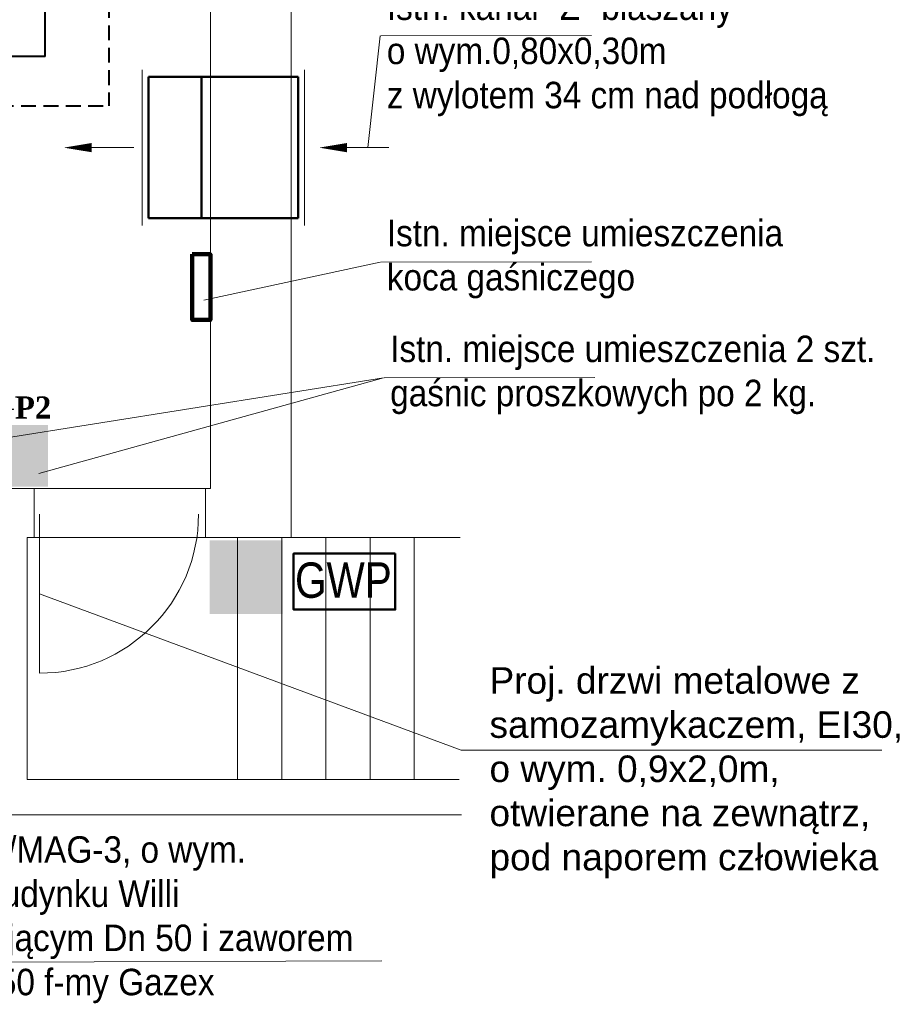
# Model space of a CAD drawing. Header units: millimetres. Extents: x -26820 to -12632, y -5851 to 1958.
# Tile 36 of 95: x -18071 to -17582, y -857 to -299. Entities that reach past the tile are written whole.
import ezdxf
from ezdxf.enums import TextEntityAlignment as Align

# ---------------------------------------------------------------- set-up
doc = ezdxf.new("R2010")
doc.units = ezdxf.units.MM
doc.linetypes.add('DASHED', pattern=[181.05, 120.7, -60.35])
for name, color, linetype, lineweight in [('__PROTECT_GAŚNICA', 10, 'Continuous', 100), ('A-INW-SC', 30, 'Continuous', 13), ('INST_OPIS', 220, 'Continuous', 30), ('SAN_Przewody powrotne CO na rzucie', 104, 'Continuous', 40), ('URZĄDZENIA', 30, 'Continuous', 35), ('ściany', 84, 'Continuous', 35)]:
    doc.layers.add(name, color=color, linetype=linetype, lineweight=lineweight)
doc.layers.add('__PROTECT_ZNAKI_DODATKOWE', color=10, linetype='Continuous')
doc.styles.add('_PROTECT_2', font='timesbd.ttf')
doc.styles.add('opis_szachtow', font='ARIALN.TTF')
doc.styles.get("Standard").update_dxf_attribs({"font": 'arial.ttf'})

# ---------------------------------------------------------------- blocks, each defined once
blk = doc.blocks.new('__PROTECT_ZNAKI_ROP')
at = {"layer": '__PROTECT_ZNAKI_DODATKOWE'}
h = blk.add_hatch(color=256, dxfattribs=at)
h.paths.add_polyline_path([(-41.22724189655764, -42.19673121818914), (41.23290655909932, -42.19673121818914), (41.23290655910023, 41.29752750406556), (-41.22724189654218, 41.29752750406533)])
h.paths.add_polyline_path([(-37.47905333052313, 37.50233392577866), (37.48471799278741, 37.50233392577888), (37.48471799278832, -38.40153763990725), (-37.47905333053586, -38.40153763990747)], flags=16)
for points in [[(-37.47905333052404, 37.50233392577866), (-37.47905333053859, -38.4015376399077), (37.4847179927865, -38.40153763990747), (37.48471799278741, 37.50233392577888)], [(-11.32583344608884, -0.4496018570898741, 1), (11.33149810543, -0.4496018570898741, 1)]]:
    blk.add_hatch(color=255, dxfattribs=at).paths.add_polyline_path(points)
h = blk.add_hatch(color=256, dxfattribs=at)
h.paths.add_polyline_path([(-29.59958165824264, -0.4496018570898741, 1), (29.60524631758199, -0.4496018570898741, 1)])
h.paths.add_polyline_path([(11.33149810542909, -0.4496018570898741, -1), (-11.32583344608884, -0.4496018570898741, -1)], flags=16)
blk = doc.blocks.new('__PROTECT_GASNICA_V2')
at = {"layer": '__PROTECT_GAŚNICA'}
h = blk.add_hatch(color=256, dxfattribs=at)
h.paths.add_polyline_path([(48.74384883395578, 50.63816465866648), (-51.25615116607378, 50.63816465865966), (-51.25615116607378, -49.36183534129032), (48.74384883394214, -49.36183534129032)])
edge = h.paths.add_edge_path(flags=16)
edge.add_line((16.14061103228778, 26.77897748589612), (16.14061103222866, -48.46948643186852))
edge.add_line((16.14061103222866, -48.46948643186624), (-18.61910846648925, -48.46948643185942))
edge.add_line((-18.61910846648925, -48.46948643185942), (-18.61910846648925, 26.77897748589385))
edge.add_ellipse((-12.9759704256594, 26.77897748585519), major_axis=(-3.990301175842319, 3.990301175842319), ratio=0.9999999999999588, start_angle=-44.9999999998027, end_angle=44.99999999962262, ccw=False)
edge.add_line((-12.97597042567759, 32.42211552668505), (-6.727627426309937, 32.42211552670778))
edge.add_line((-6.72762742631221, 32.42211552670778), (-6.72762742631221, 37.44928026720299))
edge.add_line((-6.72762742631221, 37.44928026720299), (-9.243127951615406, 37.44928026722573))
edge.add_line((-9.243127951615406, 37.44928026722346), (-21.13460899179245, 31.27044348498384))
edge.add_line((-21.13460899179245, 31.27044348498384), (-21.13460899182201, 27.16644981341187))
edge.add_line((-21.13460899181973, 27.16644981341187), (-26.39431207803, 27.1664498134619))
edge.add_line((-26.39431207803, 27.1664498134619), (-26.39431207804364, 37.67778721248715))
edge.add_line((-26.39431207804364, 37.67778721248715), (-9.243127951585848, 46.58957599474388))
edge.add_line((-9.243127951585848, 46.58957599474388), (-6.727627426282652, 46.58957599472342))
edge.add_line((-6.727627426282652, 46.58957599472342), (-6.727627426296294, 49.56017225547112))
edge.add_line((-6.727627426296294, 49.56017225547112), (4.020449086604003, 49.56017225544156))
edge.add_line((4.020449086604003, 49.56017225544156), (4.020449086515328, 46.58957599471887))
edge.add_ellipse((4.020449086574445, 41.79092118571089), major_axis=(6.860469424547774, 4.391391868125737e-13), ratio=0.6994644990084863, start_angle=269.99999999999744, end_angle=449.99999999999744, ccw=False)
edge.add_line((4.02044908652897, 36.9922663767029), (4.020449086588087, 32.42211552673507))
edge.add_line((4.020449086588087, 32.42211552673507), (10.49747299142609, 32.42211552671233))
edge.add_ellipse((10.49747299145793, 26.77897748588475), major_axis=(3.990301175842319, 3.990301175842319), ratio=0.9999999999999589, start_angle=315.0000000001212, end_angle=405.0000000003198, ccw=False)
h = blk.add_hatch(color=255, dxfattribs=at)
edge = h.paths.add_edge_path()
edge.add_ellipse((10.49747299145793, 26.77897748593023), major_axis=(-3.990301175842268, 3.990301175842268), ratio=0.9999999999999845, start_angle=224.9999999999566, end_angle=314.99999999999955, ccw=False)
edge.add_line((16.14061103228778, 26.77897748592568), (16.14061103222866, -48.46948643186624))
edge.add_line((16.14061103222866, -48.46948643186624), (-18.61910846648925, -48.46948643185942))
edge.add_line((-18.61910846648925, -48.46948643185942), (-18.61910846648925, 26.77897748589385))
edge.add_ellipse((-12.9759704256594, 26.77897748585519), major_axis=(-3.990301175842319, 3.990301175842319), ratio=0.9999999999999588, start_angle=-44.9999999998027, end_angle=44.99999999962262, ccw=False)
edge.add_line((-12.97597042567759, 32.42211552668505), (-6.727627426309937, 32.42211552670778))
edge.add_line((-6.72762742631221, 32.42211552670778), (-6.72762742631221, 37.44928026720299))
edge.add_line((-6.72762742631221, 37.44928026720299), (-9.243127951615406, 37.44928026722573))
edge.add_line((-9.243127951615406, 37.44928026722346), (-21.13460899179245, 31.27044348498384))
edge.add_line((-21.13460899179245, 31.27044348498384), (-21.13460899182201, 27.16644981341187))
edge.add_line((-21.13460899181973, 27.16644981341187), (-26.39431207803, 27.1664498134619))
edge.add_line((-26.39431207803, 27.1664498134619), (-26.39431207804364, 37.67778721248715))
edge.add_line((-26.39431207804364, 37.67778721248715), (-9.243127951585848, 46.58957599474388))
edge.add_line((-9.243127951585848, 46.58957599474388), (-6.727627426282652, 46.58957599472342))
edge.add_line((-6.727627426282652, 46.58957599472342), (-6.727627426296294, 49.56017225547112))
edge.add_line((-6.727627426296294, 49.56017225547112), (4.020449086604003, 49.56017225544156))
edge.add_line((4.020449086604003, 49.56017225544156), (4.020449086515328, 46.58957599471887))
edge.add_ellipse((4.020449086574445, 41.79092118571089), major_axis=(6.860469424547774, 4.391391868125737e-13), ratio=0.6994644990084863, start_angle=269.99999999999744, end_angle=449.99999999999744, ccw=False)
edge.add_line((4.02044908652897, 36.9922663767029), (4.020449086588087, 32.42211552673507))
edge.add_line((4.020449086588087, 32.42211552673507), (10.49747299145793, 32.42211552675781))
at = {"layer": '__PROTECT_GAŚNICA', "style": '_PROTECT_2'}
blk.add_attdef('GP4', text='', height=52.88843197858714, dxfattribs=at).set_placement((50.74591438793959, 15.29765491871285), (150.676008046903, 15.29765491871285), align=Align.ALIGNED)

msp = doc.modelspace()

# ---------------------------------------------------------------- linework, layer by layer
at = {"color": 7, "lineweight": 15}
for p, q in [((-17866.99173218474, -308.5536197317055), (-17873.94160367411, -371.8360122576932)), ((-17866.74623996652, -308.5531946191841), (-17747.41492185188, -308.3465516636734)), ((-18006.50679025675, -371.8360122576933), (-18030.27425246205, -371.8360122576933)), ((-17862.05787257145, -371.8360122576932), (-17885.82533477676, -371.8360122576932)), ((-17866.98809219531, -436.7018783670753), (-17966.79103253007, -458.1232460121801)), ((-17866.74623996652, -436.7014595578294), (-17747.41492185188, -436.4948166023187)), ((-17865.08345623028, -502.242710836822), (-18099.38056852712, -539.4675543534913)), ((-17865.08345623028, -502.242710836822), (-18060.19358958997, -556.2966652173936)), ((-17864.84160400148, -502.2422920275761), (-17745.51028588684, -502.0356490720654)), ((-17821.1486874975, -713.0315500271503), (-18059.85312654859, -624.3796531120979)), ((-17583.14443799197, -713.0315500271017), (-17821.1486874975, -713.0315500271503)), ((-18372.37016260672, -833.944367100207), (-17866.14120144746, -832.2029055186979))]:
    msp.add_line(p, q, dxfattribs=at)
for points in [[(-18030.27425246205, -371.8360122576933, 5.249999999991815, 0, 0), (-18046.02425246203, -371.8360122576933, 0, 0, 0)], [(-17885.82533477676, -371.8360122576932, 5.249999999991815, 0, 0), (-17901.57533477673, -371.8360122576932, 0, 0, 0)]]:
    msp.add_lwpolyline(points, format="xyseb", dxfattribs=at)
at = {"layer": 'A-INW-SC', "color": 7}
for p, q in [((-17917.32604794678, 461.4109663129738), (-17917.32604794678, -592.5348568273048)), ((-17963.13159589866, 103.1639877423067), (-17963.13159589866, -564.8360122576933)), ((-18001.77298698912, -327.7921930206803), (-18001.77298698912, -415.8789456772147)), ((-17909.79183671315, -327.7921930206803), (-17909.79183671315, -415.8789456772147)), ((-17963.13159589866, -564.8360122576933), (-18518.13159589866, -564.8360122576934)), ((-18062.93159589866, -564.8360122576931), (-18062.93159589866, -592.5348568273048)), ((-17965.93159589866, -564.8360122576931), (-17965.93159589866, -592.5348568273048)), ((-18059.85312654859, -579.3796531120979), (-18059.85312654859, -669.3796531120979)), ((-17821.78035504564, -592.5348568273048), (-18066.74447446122, -592.5348568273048)), ((-18066.74447446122, -592.5348568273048), (-18066.74447446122, -729.5348568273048)), ((-17947.74447446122, -592.5348568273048), (-17947.74447446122, -729.5348568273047)), ((-17922.74447446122, -592.5348568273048), (-17922.74447446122, -729.5348568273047)), ((-17897.74447446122, -592.5348568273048), (-17897.74447446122, -729.5348568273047)), ((-17872.74447446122, -592.5348568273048), (-17872.74447446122, -729.5348568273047)), ((-17847.74447446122, -592.5348568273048), (-17847.74447446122, -729.5348568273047)), ((-17822.3240177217, -729.5348568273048), (-18066.74447446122, -729.5348568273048)), ((-17821.09371837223, -749.5348568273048), (-18086.74447446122, -749.5348568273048))]:
    msp.add_line(p, q, dxfattribs=at)
at = {"layer": 'A-INW-SC', "color": 7, "lineweight": 50}
for p, q in [((-17913.43322780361, -331.8360122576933), (-17998.13159589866, -331.8360122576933)), ((-17998.13159589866, -331.8360122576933), (-17998.13159589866, -411.8360122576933)), ((-17968.13159589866, -331.8360122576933), (-17968.13159589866, -411.8360122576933)), ((-17913.43322780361, -331.8360122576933), (-17913.43322780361, -411.8360122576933)), ((-17913.43322780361, -411.8360122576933), (-17998.13159589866, -411.8360122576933))]:
    msp.add_line(p, q, dxfattribs=at)
at = {"layer": 'A-INW-SC', "color": 7}
msp.add_arc((-18059.85312654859, -579.3796531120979), 90, 270, 0, dxfattribs=at)
at = {"layer": 'INST_OPIS', "color": 1, "linetype": 'Continuous', "lineweight": 90, "true_color": 0xf90606}
msp.add_lwpolyline([(-17973.38837305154, -432.1920703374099), (-17963.13159589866, -432.1920703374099), (-17963.13159589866, -469.3854437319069), (-17973.38837305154, -469.3854437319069), (-17973.38837305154, -432.1920703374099)], dxfattribs=at)
at = {"layer": 'SAN_Przewody powrotne CO na rzucie', "color": 7}
for q in [(-18056.53574932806, -66.35216726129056), (-18425.13139409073, -320.1606014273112)]:
    msp.add_line((-18056.53574932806, -320.160601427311), q, dxfattribs=at)
at = {"layer": 'SAN_Przewody powrotne CO na rzucie', "color": 7, "linetype": 'DASHED', "ltscale": 0.07}
for p in [(-18020.67112019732, -239.2372919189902), (-18425.13133359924, -348.160601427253)]:
    msp.add_line(p, (-18020.67112019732, -348.160616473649), dxfattribs=at)
at = {"layer": 'URZĄDZENIA', "color": 7, "lineweight": 50}
msp.add_lwpolyline([(-17858.52855759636, -601.6382241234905), (-17916.01299354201, -601.6382241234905), (-17916.01299354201, -633.3601075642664), (-17858.52855759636, -633.3601075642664), (-17858.52855759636, -601.6382241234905)], dxfattribs=at)

# ---------------------------------------------------------------- block references
at = {"layer": '__PROTECT_GAŚNICA', "color": 7}
ref = msp.add_blockref('__PROTECT_GASNICA_V2', (-18072.05710831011, -546.5589029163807), dxfattribs=dict(at, xscale=0.35, yscale=0.35, zscale=0.35))
ref.add_attrib('GP4', 'GP2', dxfattribs={"height": 12.51451328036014, "style": '_PROTECT_2'}).set_placement((-18088.14548750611, -525.1941185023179), (-18053.16995472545, -525.1941185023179), align=Align.ALIGNED)
at = {"layer": '__PROTECT_ZNAKI_DODATKOWE', "xscale": 0.4999999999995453, "yscale": 0.4999999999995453, "zscale": 0.4999999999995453}
msp.add_blockref('__PROTECT_ZNAKI_ROP', (-17942.89555137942, -614.8509962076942), dxfattribs=at)

# ---------------------------------------------------------------- texts
at = {"layer": 'INST_OPIS', "color": 1, "linetype": 'Continuous', "lineweight": 90, "true_color": 0xf90606, "style": 'opis_szachtow'}
msp.add_text('GWP', height=20, rotation=0.08282903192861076, dxfattribs=at).set_placement((-17915.20281154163, -626.7114081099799))
at = {"layer": 'ściany', "color": 7, "linetype": 'DASHED', "char_height": 15, "attachment_point": 1}
for s, width, insert in [('{\\W0.9;Istn. kanał "Z" blaszany\\Po wym.0,80x0,30m \\Pz wylotem 34 cm nad podłogą}', 302.6087423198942, (-17863.28320038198, -284.561492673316)), ('{\\W0.9;Istn. miejsce umieszczenia\\Pkoca gaśniczego}', 302.6087423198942, (-17863.28320038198, -412.7097576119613)), ('{\\W0.9;Istn. miejsce umieszczenia 2 szt.\\Pgaśnic proszkowych po 2 kg. }', 302.6087423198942, (-17861.37856441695, -478.250590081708)), ('\\A1;{\\W0.9;Proj szafka gazowa typo SGX-50/MAG-3, o wym. 49,4x61,5x22,8cm, na elewacji budynku Willi Szwajcarskiej, z zaworem odcinającym Dn 50 i \\H1x;zaworem elektromagnetycznym MAG3 Dn50 f-my Gazex }', 484.267962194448, (-18354.82842118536, -761.6974212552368))]:
    msp.add_mtext_dynamic_manual_height_columns(s, width=width, gutter_width=0.625, heights=[0], dxfattribs=dict(at, insert=insert))
at = {"layer": 'ściany', "color": 7, "linetype": 'DASHED', "insert": (-17805.17218708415, -665.969675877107), "char_height": 15, "width": 237.7587756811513, "attachment_point": 1}
msp.add_mtext('Proj. drzwi metalowe z samozamykaczem, EI30, o wym. 0,9x2,0m, otwierane na zewnątrz, pod naporem człowieka', dxfattribs=at)

doc.saveas('drawing.dxf')
